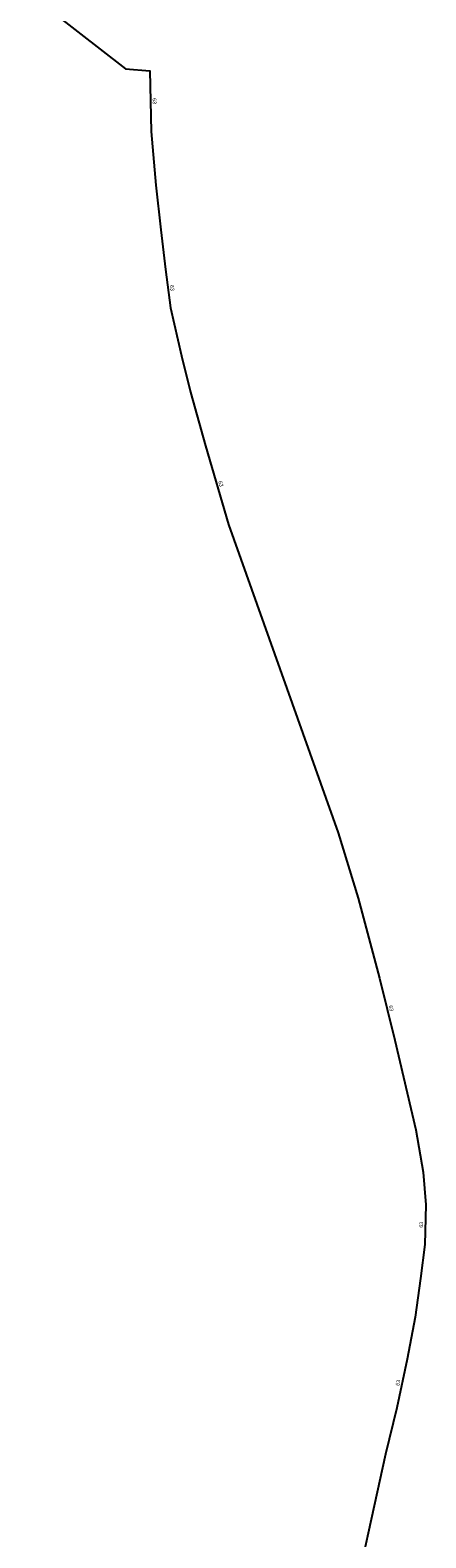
# Model space of a CAD drawing. Header units: metres. Extents: x 179992 to 198392, y 351761 to 369438.
# Tile 118 of 136: x 196161 to 196296, y 361011 to 361528. Entities that reach past the tile are written whole.
import ezdxf

# ---------------------------------------------------------------- set-up
doc = ezdxf.new("R2010")
doc.units = ezdxf.units.M

msp = doc.modelspace()

# ---------------------------------------------------------------- linework, layer by layer
at = {"layer": 'B-WE-RI-PERSLEIDING_PE_63', "linetype": 'Continuous'}
msp.add_lwpolyline([(196160.636, 361539.89), (196193.384, 361514.324), (196201.656, 361513.636), (196202.164, 361492.839), (196203.767, 361474.469), (196205.431, 361459.146), (196207.115, 361445.636), (196208.763, 361432.458), (196212.557, 361415.956), (196215.604, 361403.526), (196220.752, 361385.141), (196228.694, 361358.226), (196266.24, 361252.494), (196273.115, 361230.096), (196280.426, 361202.665), (196285.75, 361181.422), (196292.921, 361150.72), (196295.495, 361136.196), (196296.368, 361124.981), (196296, 361111.376), (196294.529, 361099.793), (196292.691, 361086.482), (196289.933, 361072.142), (196286.44, 361055.412), (196282.579, 361039.601), (196269.807, 360981.72)], dxfattribs=at)

# ---------------------------------------------------------------- texts
at = {"layer": 'B-WE-RI-PERSLEIDING_AFM'}
for rotation, p in [(-88.6, (196202.65, 361504.3)), (-82.87, (196208.59, 361440.19)), (-73.56, (196225.17, 361372.91)), (-75.93, (196283.6, 361193.22)), (88.45, (196295.38, 361117.18)), (78.21, (196287.21, 361062.91))]:
    msp.add_text('63', height=1.3, rotation=rotation, dxfattribs=at).set_placement(p)

doc.saveas('drawing.dxf')
